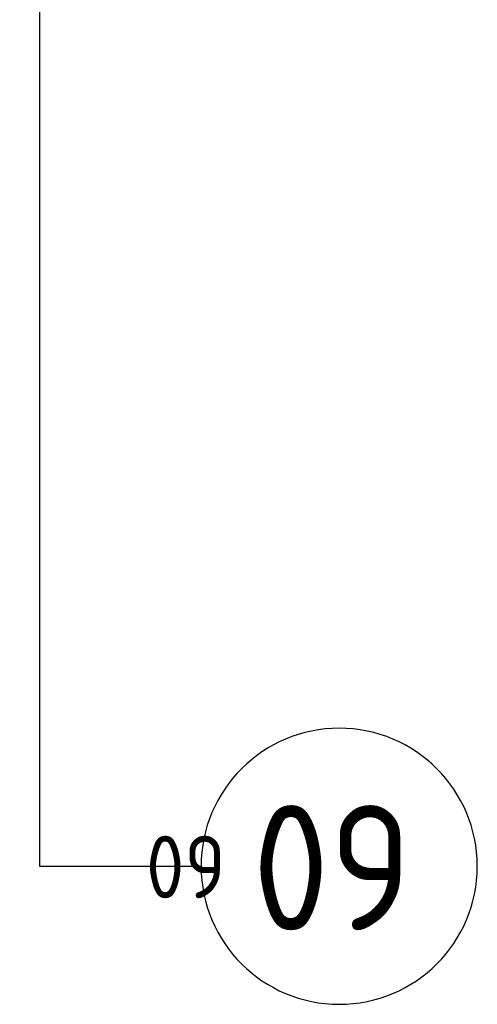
# Model space of a CAD drawing. Extents: x -89225 to 110569, y 13360 to 87647.
# Tile 187 of 256: x 29518 to 30176, y 54954 to 56371. Entities that reach past the tile are written whole.
import ezdxf

# ---------------------------------------------------------------- set-up
doc = ezdxf.new("R2010")
doc.units = 0
for name, color, linetype in [('Iv-Lines 035', 4, 'Continuous'), ('Iv-Lines 035 @ 100', 4, 'Continuous'), ('Iv-Lines 035 @ 50', 4, 'Continuous')]:
    doc.layers.add(name, color=color, linetype=linetype)
doc.styles.add('ISO', font='ISO.SHX')

# ---------------------------------------------------------------- blocks, each defined once
blk = doc.blocks.new('*U51')
for points in [[(0, -17.829), (0, 0)], [(0, 0), (2.324, 0)]]:
    blk.add_lwpolyline(points)
blk.add_circle((4.31, 0), 1.986)
blk.add_solid([(0.285, -16.12), (0, -17.829), (-0.285, -16.12)])
at = {"style": 'ISO'}
blk.add_attdef('NUMMER', (3.146, -0.835), '', height=1.8, dxfattribs=at)
blk = doc.blocks.new('*U522')
at = {"layer": 'Iv-Lines 035 @ 100'}
ref = blk.add_blockref('*U51', (29546.3, 55153), dxfattribs=dict(at, xscale=-100, yscale=100, zscale=100, rotation=180))
ref.add_attrib('NUMMER', '09', (29852.5, 55061), dxfattribs={"layer": '0', "height": 180, "style": 'ISO'})
at = {"layer": 'Iv-Lines 035 @ 50'}
ref = blk.add_blockref('*U51', (-29546.3, 55153), dxfattribs=dict(at, xscale=50, yscale=50, zscale=-50, rotation=180))
ref.add_attrib('NUMMER', '09', (29699.4, 55107), dxfattribs={"layer": '0', "height": 90, "style": 'ISO'})

msp = doc.modelspace()

# ---------------------------------------------------------------- block references
at = {"layer": 'Iv-Lines 035'}
msp.add_blockref('*U522', (0, 0), dxfattribs=at)

doc.saveas('drawing.dxf')
